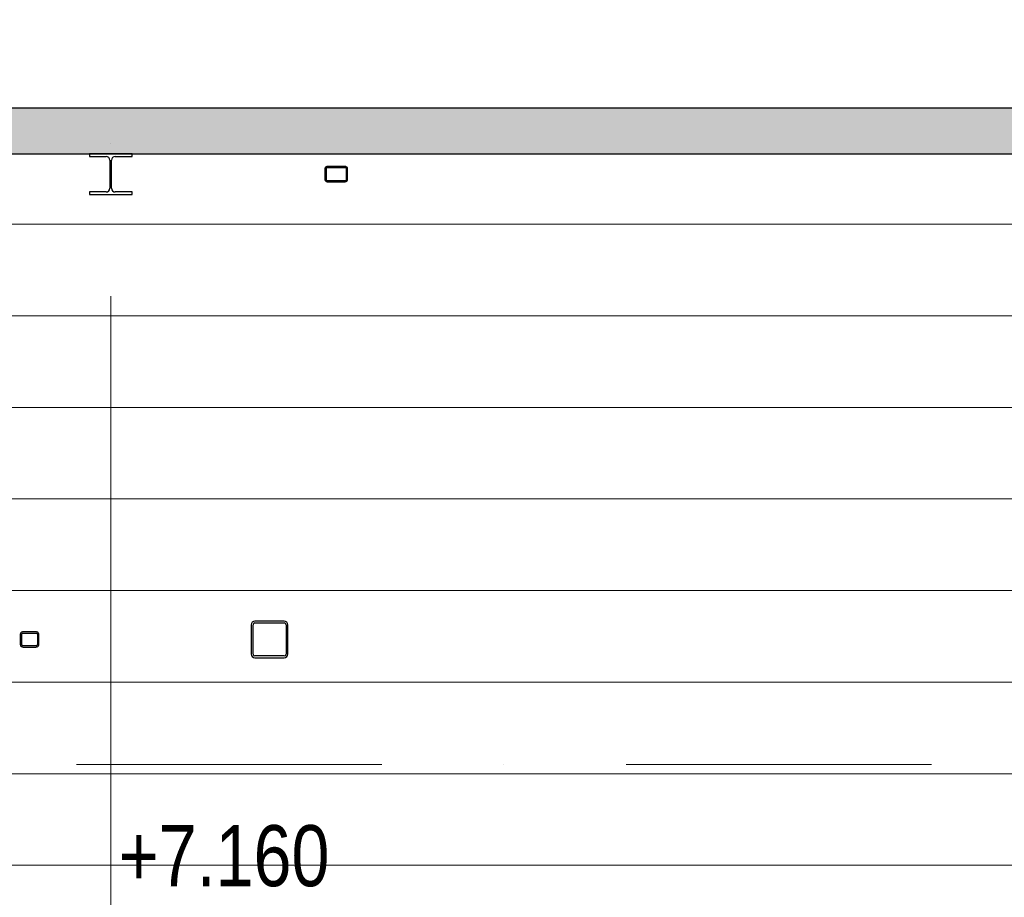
# Model space of a CAD drawing. Header units: millimetres. Extents: x -2033 to 156832, y -23587 to 25008.
# Tile 37 of 71: x 75942 to 79166, y 7565 to 10440. Entities that reach past the tile are written whole.
import ezdxf

# ---------------------------------------------------------------- set-up
doc = ezdxf.new("R2010")
doc.units = ezdxf.units.MM
doc.linetypes.add('Čerchovaná 10mm', pattern=[1800, 1000, -400, 0, -400])
doc.linetypes.add('Čerchovaná 20mm', pattern=[3000, 2000, -500, 0, -500])
for name, color, linetype, lineweight in [('CA_KOTY', 3, 'Continuous', 9), ('CA_OSY', 5, 'Continuous', 9), ('CA_PODLAHA', 1, 'Continuous', 25), ('CA_POHHRA25', 7, 'Continuous', 13), ('CA_REZY', 1, 'Continuous', 25), ('CA_SRAFY', 9, 'Continuous', 25), ('CA_ZARIZPRED', 8, 'Continuous', 13)]:
    doc.layers.add(name, color=color, linetype=linetype, lineweight=lineweight)
doc.styles.add('Arial_3', font='arial.ttf', dxfattribs={"width": 0.8, "height": 200})

# ---------------------------------------------------------------- blocks, each defined once
blk = doc.blocks.new('ocelová kce final - 11542_003_OK-HALA_TaO-2_ET_AciS_2025-05-29_upr_dwg-2597525-ŘEZ 3 _vestavek V1')
at = {"layer": 'CA_REZY'}
for p, q in [((4750, 10000), (4610, 10000)), ((4610, 10000), (4610, 9991.5)), ((4750, 9991.5), (4750, 10000)), ((4610, 9991.5), (4665.2, 9991.5)), ((4677.2, 9979.5), (4677.2, 9887.5)), ((4682.7, 9887.5), (4682.7, 9979.5)), ((4694.7, 9991.5), (4750, 9991.5)), ((5381.7, 9953), (5381.7, 9915)), ((5386.2, 9915), (5386.2, 9953)), ((5446.4, 9959), (5390.6, 9959)), ((5390.6, 9956), (5446.4, 9956)), ((5450.9, 9953), (5450.9, 9915)), ((5455.3, 9915), (5455.3, 9953)), ((5446.4, 9912), (5390.6, 9912)), ((5390.6, 9909), (5446.4, 9909)), ((4610, 9875.5), (4610, 9867)), ((4665.2, 9875.5), (4610, 9875.5)), ((4610, 9867), (4750, 9867)), ((4750, 9875.5), (4694.7, 9875.5)), ((4750, 9867), (4750, 9875.5)), ((5140, 8458), (5140, 8362)), ((5146, 8362), (5146, 8458)), ((5248, 8470), (5152, 8470)), ((5152, 8464), (5248, 8464)), ((5254, 8458), (5254, 8362)), ((5260, 8362), (5260, 8458)), ((4383.9, 8427), (4383.9, 8393)), ((4388.8, 8393), (4388.8, 8427)), ((4435, 8435), (4393.6, 8435)), ((4393.6, 8431), (4435, 8431)), ((4439.8, 8427), (4439.8, 8393)), ((4444.7, 8393), (4444.7, 8427)), ((4435, 8389), (4393.6, 8389)), ((4393.6, 8385), (4435, 8385)), ((5248, 8356), (5152, 8356)), ((5152, 8350), (5248, 8350))]:
    blk.add_line(p, q, dxfattribs=at)
at = {"layer": 'CA_REZY', "flags": 128}
for points in [[(5390.6, 9959), (5388.8, 9958.9), (5387.2, 9958.5), (5385.7, 9958), (5384.3, 9957.2), (5383.2, 9956.3), (5382.4, 9955.3), (5381.9, 9954.2), (5381.7, 9953)], [(5386.2, 9953), (5386.2, 9953.6), (5386.5, 9954.1), (5386.9, 9954.7), (5387.4, 9955.1), (5388.1, 9955.5), (5388.9, 9955.8), (5389.7, 9955.9), (5390.6, 9956)], [(5455.3, 9953), (5455.1, 9954.2), (5454.6, 9955.3), (5453.8, 9956.3), (5452.7, 9957.2), (5451.3, 9958), (5449.8, 9958.5), (5448.2, 9958.9), (5446.4, 9959)], [(5446.4, 9956), (5447.3, 9955.9), (5448.1, 9955.8), (5448.9, 9955.5), (5449.6, 9955.1), (5450.1, 9954.7), (5450.5, 9954.1), (5450.8, 9953.6), (5450.9, 9953)], [(5381.7, 9915), (5381.9, 9913.8), (5382.4, 9912.7), (5383.2, 9911.7), (5384.3, 9910.8), (5385.7, 9910), (5387.2, 9909.5), (5388.8, 9909.1), (5390.6, 9909)], [(5390.6, 9912), (5389.7, 9912.1), (5388.9, 9912.2), (5388.1, 9912.5), (5387.4, 9912.9), (5386.9, 9913.3), (5386.5, 9913.9), (5386.2, 9914.4), (5386.2, 9915)], [(5450.9, 9915), (5450.8, 9914.4), (5450.5, 9913.9), (5450.1, 9913.3), (5449.6, 9912.9), (5448.9, 9912.5), (5448.1, 9912.2), (5447.3, 9912.1), (5446.4, 9912)], [(5446.4, 9909), (5448.2, 9909.1), (5449.8, 9909.5), (5451.3, 9910), (5452.7, 9910.8), (5453.8, 9911.7), (5454.6, 9912.7), (5455.1, 9913.8), (5455.3, 9915)], [(4393.6, 8435), (4391.5, 8434.8), (4389.4, 8434.2), (4387.6, 8433.3), (4386, 8432), (4384.9, 8430.5), (4384.1, 8428.8), (4383.9, 8427)], [(4388.8, 8427), (4388.9, 8427.9), (4389.2, 8428.7), (4389.8, 8429.5), (4390.6, 8430.1), (4391.5, 8430.6), (4392.5, 8430.9), (4393.6, 8431)], [(4444.7, 8427), (4444.5, 8428.8), (4443.7, 8430.5), (4442.6, 8432), (4441, 8433.3), (4439.2, 8434.2), (4437.1, 8434.8), (4435, 8435)], [(4435, 8431), (4436.1, 8430.9), (4437.1, 8430.6), (4438, 8430.1), (4438.8, 8429.5), (4439.4, 8428.7), (4439.7, 8427.9), (4439.8, 8427)], [(4383.9, 8393), (4384.1, 8391.2), (4384.9, 8389.5), (4386, 8388), (4387.6, 8386.7), (4389.4, 8385.8), (4391.5, 8385.2), (4393.6, 8385)], [(4393.6, 8389), (4392.5, 8389.1), (4391.5, 8389.4), (4390.6, 8389.9), (4389.8, 8390.5), (4389.2, 8391.3), (4388.9, 8392.1), (4388.8, 8393)], [(4439.8, 8393), (4439.7, 8392.1), (4439.4, 8391.3), (4438.8, 8390.5), (4438, 8389.9), (4437.1, 8389.4), (4436.1, 8389.1), (4435, 8389)], [(4435, 8385), (4437.1, 8385.2), (4439.2, 8385.8), (4441, 8386.7), (4442.6, 8388), (4443.7, 8389.5), (4444.5, 8391.2), (4444.7, 8393)]]:
    blk.add_lwpolyline(points, dxfattribs=at)
at = {"layer": 'CA_REZY'}
for centre, radius, start, end in [((4665.2, 9979.5), 12, 0, 90), ((4694.7, 9979.5), 12, 90, 180), ((4665.2, 9887.5), 12, 270, 0), ((4694.7, 9887.5), 12, 180, 270), ((5152, 8458), 12, 90, 180), ((5152, 8458), 6, 90, 180), ((5248, 8458), 12, 0, 90), ((5248, 8458), 6, 0, 90), ((5152, 8362), 12, 180, 270), ((5152, 8362), 6, 180, 270), ((5248, 8362), 6, 270, 0), ((5248, 8362), 12, 270, 0)]:
    blk.add_arc(centre, radius, start, end, dxfattribs=at)
blk = doc.blocks.new('ocelová kce final - ocelová kce final-2597615-ŘEZ 3 _vestavek V1')
blk.add_blockref('ocelová kce final - 11542_003_OK-HALA_TaO-2_ET_AciS_2025-05-29_upr_dwg-2597525-ŘEZ 3 _vestavek V1', (0, 0))

msp = doc.modelspace()

# ---------------------------------------------------------------- hatches: boundary and pattern name
at = {"layer": 'CA_POHHRA25', "lineweight": 9}
h = msp.add_hatch(dxfattribs=at)
h.set_pattern_fill('FP_25', color=256, style=0, pattern_type=2)
h.set_pattern_definition([(0, (225784.02, 6169.97), (0, 300), [])])
h.paths.add_polyline_path([(75790.2, 6160), (76310.2, 6160), (76310.2, 7010), (76390.2, 7010), (76390.2, 6160), (81080.2, 6160), (81080.2, 6860), (80630.2, 6860), (80630.2, 6910), (80580.2, 6910), (80581.2, 7020), (80581.5, 7025), (80586.7, 7028.7), (80586.7, 7029), (80593.3, 7029.7), (80594.3, 7028.9), (80599.3, 7028.7), (80605, 7029.3), (80610.2, 7030), (81080.2, 7030), (81080.2, 7200), (81065.2, 7200), (81065.2, 7220), (81080.2, 7220), (81080.2, 8260), (81100.2, 8260), (81100.2, 10000), (76310.2, 10000), (76310.2, 9991.5), (76254.9, 9991.5), (76246.5, 9988), (76242.9, 9979.5), (76242.9, 9887.5), (76246.5, 9879), (76254.9, 9875.5), (76310.2, 9875.5), (76310.2, 9867), (76170.2, 9867), (76170.2, 9875.5), (76225.4, 9875.5), (76233.9, 9879), (76237.4, 9887.5), (76237.4, 9979.5), (76233.9, 9988), (76225.4, 9991.5), (76170.2, 9991.5), (76170.2, 10000), (75790.2, 10000), (75790.2, 8460.1), (75796.1, 8474.1), (75810.2, 8480), (75910.2, 8480), (75924.3, 8474.1), (75930.2, 8460), (75930.2, 8360), (75924.3, 8345.9), (75910.2, 8340), (75810.2, 8340), (75796.1, 8345.9), (75790.2, 8359.9), (75790.2, 6940.1), (75793.1, 6947.1), (75800.2, 6950), (75930.2, 6950), (75937.3, 6947.1), (75940.2, 6940), (75940.2, 6860), (75937.3, 6852.9), (75930.2, 6850), (75800.2, 6850), (75793.1, 6852.9), (75790.2, 6859.9), (75790.2, 6850)])
h.paths.add_polyline_path([(75930.2, 6855), (75933.7, 6856.5), (75935.2, 6860), (75935.2, 6940), (75933.7, 6943.5), (75930.2, 6945), (75800.2, 6945), (75796.7, 6943.5), (75795.2, 6940), (75795.2, 6860), (75796.7, 6856.5), (75800.2, 6855)])
h.paths.add_polyline_path([(75810.2, 8348), (75910.2, 8348), (75918.7, 8351.5), (75922.2, 8360), (75922.2, 8460), (75918.7, 8468.5), (75910.2, 8472), (75810.2, 8472), (75801.7, 8468.5), (75798.2, 8460), (75798.2, 8360), (75801.7, 8351.5)])
h.paths.add_polyline_path([(76712.2, 8350), (76703.7, 8353.5), (76700.2, 8362), (76700.2, 8458), (76703.7, 8466.5), (76712.2, 8470), (76808.2, 8470), (76816.7, 8466.5), (76820.2, 8458), (76820.2, 8362), (76816.7, 8353.5), (76808.2, 8350)])
h.paths.add_polyline_path([(76712.2, 8356), (76808.2, 8356), (76812.4, 8357.8), (76814.2, 8362), (76814.2, 8458), (76812.4, 8462.2), (76808.2, 8464), (76712.2, 8464), (76708, 8462.2), (76706.2, 8458), (76706.2, 8362), (76708, 8357.8)])
h.paths.add_polyline_path([(75995.2, 8385), (75953.8, 8385), (75953.8, 8389), (75995.2, 8389)])
h.paths.add_polyline_path([(75995.2, 8385), (75996.3, 8389), (75997.3, 8385.2)])
h.paths.add_polyline_path([(75944.3, 8428.8), (75945, 8430.5), (75946.2, 8428.4), (75945, 8428.6)])
h.paths.add_polyline_path([(75944.3, 8391.2), (75944.1, 8393), (75945, 8428.5), (75949, 8427), (75949, 8393), (75945, 8391.5)])
h.paths.add_polyline_path([(75945, 8389.5), (75945, 8391.4), (75946.5, 8390.4), (75946.2, 8390.3)])
h.paths.add_polyline_path([(75946.2, 8388), (75945, 8389.5), (75947.7, 8389.5), (75947.2, 8389)])
h.paths.add_polyline_path([(75947.7, 8386.7), (75946.2, 8388), (75949.1, 8389), (75948.5, 8388)])
h.paths.add_polyline_path([(75949.6, 8385.8), (75947.7, 8386.7), (75950.5, 8389), (75949.9, 8386.7)])
h.paths.add_polyline_path([(75951.7, 8385.2), (75950, 8386.5), (75951.7, 8389)])
h.paths.add_polyline_path([(75953.8, 8385), (75951.7, 8385.4), (75952.8, 8389)])
h.paths.add_polyline_path([(75997.3, 8385.2), (75998.2, 8387.8), (75999, 8385.7), (75998.2, 8385.5)])
h.paths.add_polyline_path([(75999.4, 8385.8), (75999.6, 8388.5), (76001.2, 8386.7)])
h.paths.add_polyline_path([(76001.2, 8386.7), (76000.5, 8389.5), (76002.8, 8388)])
h.paths.add_polyline_path([(76002.8, 8388), (76001.6, 8390.4), (76003.5, 8389)])
h.paths.add_polyline_path([(76003.9, 8389.5), (76002.8, 8391.6), (76004.3, 8390.4)])
h.paths.add_polyline_path([(76004.7, 8391.2), (76000, 8393), (76000, 8427), (76004.7, 8428.8), (76004.9, 8427), (76004.9, 8393)])
h.paths.add_polyline_path([(75999.9, 8427.9), (76003.9, 8430.5), (76003.9, 8428.6), (76000, 8427.9)])
h.paths.add_polyline_path([(75999.6, 8428.7), (76002.8, 8432), (76002.8, 8430), (75999.9, 8428.9)])
h.paths.add_polyline_path([(75949.6, 8434.2), (75951.7, 8434.8), (75950.8, 8432.2), (75950, 8433.5)])
h.paths.add_polyline_path([(75947.7, 8433.3), (75949.9, 8433.3), (75949.4, 8431.5), (75949, 8432)])
h.paths.add_polyline_path([(75946.2, 8432), (75947.7, 8433.3), (75948.5, 8430.5), (75947.7, 8431)])
h.paths.add_polyline_path([(75949.4, 8428.7), (75945, 8430.5), (75946.2, 8432), (75949.1, 8429.1)])
h.paths.add_polyline_path([(76001.2, 8433.3), (75998.5, 8431), (75999.4, 8434.2)])
h.paths.add_polyline_path([(75999, 8429.5), (76001.2, 8433.3), (76002.6, 8431.9), (75999.6, 8429.9)])
h.paths.add_polyline_path([(75997.3, 8430.6), (75998.2, 8434.5), (75999, 8433.5), (75997.3, 8430.7)])
h.paths.add_polyline_path([(75952.7, 8430.9), (75951.7, 8434.8), (75953.8, 8435), (75952.8, 8431)])
h.paths.add_polyline_path([(75996.3, 8430.9), (75995.2, 8435), (75997.3, 8434.6), (75996.3, 8431)])
h.paths.add_polyline_path([(75995.2, 8431), (75953.8, 8431), (75953.8, 8435), (75995.2, 8435)])
h.paths.add_polyline_path([(80433.7, 9909), (80433.7, 9912), (80489.6, 9912), (80489.6, 9909)])
h.paths.add_polyline_path([(76950.8, 9909), (76950.8, 9912), (77006.6, 9912), (77006.6, 9909)])
h.paths.add_polyline_path([(77015.5, 9915), (77011.1, 9915), (77011.1, 9953), (77015.5, 9953)])
h.paths.add_polyline_path([(76946.3, 9915), (76941.9, 9915), (76941.9, 9953), (76946.3, 9953)])
h.paths.add_polyline_path([(80429.3, 9915), (80424.9, 9915), (80424.9, 9953), (80429.3, 9953)])
h.paths.add_polyline_path([(80498.5, 9915), (80494, 9915), (80494, 9953), (80498.5, 9953)])
h.paths.add_polyline_path([(77006.6, 9956), (76950.8, 9956), (76950.8, 9959), (77006.6, 9959)])
h.paths.add_polyline_path([(80433.7, 9956), (80433.7, 9959), (80489.6, 9959), (80489.6, 9956)])
at = {"layer": 'CA_SRAFY', "lineweight": 9}
h = msp.add_hatch(dxfattribs=at)
h.set_pattern_fill('FP_24', color=256, angle=-203.578, style=0, pattern_type=2)
h.set_pattern_definition([(246.422, (83979.7, 10138.96), (-0.0002, -220.727), [38.113, -20.106, 100.311, -20.106, -62.196]), (246.422, (83979.7, 10138.96), (-0.0002, -220.727), [-178.636, 38.113, -24.083]), (293.578, (84037.5, 10138.96), (96.3319, 0.0005), [38.113, -20.106, 100.311, -20.106, -62.196]), (293.578, (84037.5, 10138.96), (96.3319, 0.0005), [-178.636, 38.113, -24.083]), (180, (84037.5, 10138.96), (5e-12, -220.726), [57.799, -38.532]), (180, (83989.33, 9940.3), (5e-12, -220.726), [57.799, -38.532]), (270, (84052.74, 10104.03), (96.334, 2e-12), [18.426, -202.3]), (270, (84004.58, 9993.67), (96.334, 2e-12), [18.426, -202.3]), (270, (83964.45, 10104.03), (96.334, 2e-12), [18.426, -202.3]), (270, (83916.28, 9993.67), (96.334, 2e-12), [18.426, -202.3])])
h.paths.add_polyline_path([(87014.1, 10000), (88150.2, 10000), (88150.2, 10150), (75790.2, 10150), (75790.2, 10000), (84268.6, 10000)])

# ---------------------------------------------------------------- linework, layer by layer
at = {"layer": 'CA_OSY', "linetype": 'Čerchovaná 20mm'}
msp.add_line((76240.2, -4465.9), (76240.2, 14978.8), dxfattribs=at)
at = {"layer": 'CA_OSY', "linetype": 'Čerchovaná 10mm'}
msp.add_line((70727.6, 8000), (97809.2, 8000), dxfattribs=at)
at = {"layer": 'CA_PODLAHA'}
for p, q in [((88150.2, 10150), (75790.2, 10150)), ((75790.2, 10000), (88070.2, 10000))]:
    msp.add_line(p, q, dxfattribs=at)

# ---------------------------------------------------------------- block references
at = {"layer": 'CA_ZARIZPRED'}
msp.add_blockref('ocelová kce final - ocelová kce final-2597615-ŘEZ 3 _vestavek V1', (71560.2, 0), dxfattribs=at)

# ---------------------------------------------------------------- texts
at = {"layer": 'CA_KOTY', "insert": (76266.7, 7801.6), "char_height": 200, "width": 815.357, "attachment_point": 1, "line_spacing_factor": 0.941778, "style": 'Arial_3'}
msp.add_mtext('+7.160', dxfattribs=at)

doc.saveas('drawing.dxf')
